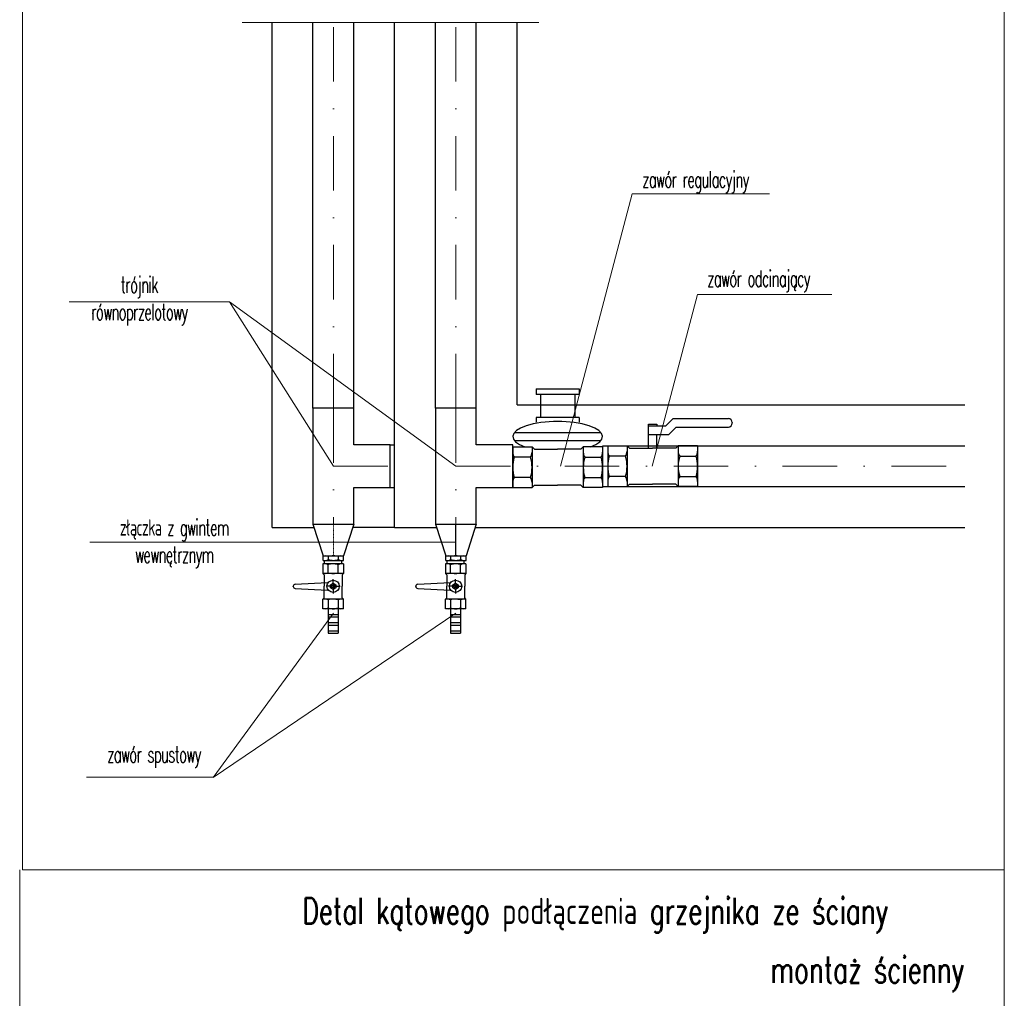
# Model space of a CAD drawing. Header units: millimetres. Extents: x -573548 to 674770, y -210017 to -47794.
# Tile 230 of 234: x 142775 to 146392, y -90284 to -86688. Entities that reach past the tile are written whole.
import ezdxf
from ezdxf.lldxf.tags import DXFTag

# ---------------------------------------------------------------- set-up
doc = ezdxf.new("R2010")
doc.units = ezdxf.units.MM
doc.linetypes.add('AUSGEZOGEN', pattern=[0])
doc.linetypes.add('DASHDOT', pattern=[1, 0.5, -0.25, 0, -0.25])
for name, color, linetype, lineweight in [('000_txt', 7, 'Continuous', 13), ('_WENT_OPIS', 7, 'Continuous', 13), ('FLUID-CO_z-SYM', 7, 'Continuous', 9), ('FLUID-Powrót', 7, 'Continuous', 30), ('FLUID-Zasilanie', 7, 'Continuous', 30)]:
    doc.layers.add(name, color=color, linetype=linetype, lineweight=lineweight)
doc.layers.add('IS_Zasilanie', color=1, linetype='SOLID', lineweight=30, true_color=0xff0000)
doc.styles.add('opis', font='romans.shx')
doc.styles.add('RomanS', font='romans.shx', dxfattribs={"width": 0.8})
tags = doc.linetypes.add('DASH', pattern=[15, 10, -5]).pattern_tags.tags
tags[6:7] = [DXFTag(74, 4), DXFTag(75, 0), DXFTag(340, '0'), DXFTag(46, 0.0), DXFTag(50, 0.0), DXFTag(44, 0.0), DXFTag(45, 0.0)]
tags[4:5] = [DXFTag(74, 4), DXFTag(75, 0), DXFTag(340, '0'), DXFTag(46, 0.0), DXFTag(50, 0.0), DXFTag(44, 0.0), DXFTag(45, 0.0)]
tags = doc.linetypes.add('SOLID', pattern=[10, 10, 0]).pattern_tags.tags
tags[6:7] = [DXFTag(74, 4), DXFTag(75, 0), DXFTag(340, '0'), DXFTag(46, 0.0), DXFTag(50, 0.0), DXFTag(44, 0.0), DXFTag(45, 0.0)]
tags[4:5] = [DXFTag(74, 4), DXFTag(75, 0), DXFTag(340, '0'), DXFTag(46, 0.0), DXFTag(50, 0.0), DXFTag(44, 0.0), DXFTag(45, 0.0)]

msp = doc.modelspace()

# ---------------------------------------------------------------- linework, layer by layer
at = {"color": 7, "lineweight": 9, "elevation": 126}
msp.add_lwpolyline([(146392.2, -89812.1), (142785.5, -89812.1), (142785.5, -86093.4), (146392.2, -86093.4)], close=True, dxfattribs=at)
at = {"color": 7, "lineweight": 9, "elevation": 0}
msp.add_lwpolyline([(146392.2, -89812.1), (146392.2, -93796.5), (142775.2, -93796.5), (142775.2, -89812.1)], dxfattribs=at)
at = {"layer": '000_txt', "elevation": 126}
for points in [[(143592.6, -86698.8), (144682.6, -86698.8)], [(145025.2, -87328.4), (144761.3, -88328.7)], [(145025.2, -87328.4), (145529.7, -87328.4)], [(145265.6, -87697.8), (145099.1, -88328.7)], [(145265.6, -87697.8), (145759.1, -87697.8)], [(142957.2, -87725.1), (143545.6, -87725.1)], [(143545.6, -87725.1), (144377.6, -88328.7)], [(143545.6, -87725.1), (143927.6, -88328.7)], [(143032.3, -88607.6), (144377.5, -88607.6)], [(143485.6, -89472.2), (144377.6, -88868.6)], [(143485.6, -89472.2), (143927.6, -88868.6)], [(143020.6, -89471.5), (143488.6, -89471.5)]]:
    msp.add_lwpolyline(points, dxfattribs=at)
at = {"layer": 'FLUID-CO_z-SYM', "linetype": 'DASHDOT', "lineweight": 15, "ltscale": 400}
for p, q in [((143927.5, -88116.1, 126), (143927.5, -86698.8, 120.4)), ((144377.5, -88116.1, 126), (144377.5, -86698.8, 126)), ((144377.6, -88328.7, 126), (146246.6, -88328.7, 126))]:
    msp.add_line(p, q, dxfattribs=at)
at = {"layer": 'FLUID-CO_z-SYM', "linetype": 'DASHDOT', "lineweight": 15, "ltscale": 5}
msp.add_line((143927.5, -88657.8, 126), (143927.5, -88541.2, 126), dxfattribs=at)
at = {"layer": 'FLUID-CO_z-SYM', "linetype": 'DASHDOT', "lineweight": 15, "ltscale": 400, "elevation": 126}
for points in [[(143927.6, -88116.1), (143927.5, -88541.2)], [(144377.6, -88116.1), (144377.5, -88541.2)], [(143927.6, -88328.7), (144152.6, -88328.5)]]:
    msp.add_lwpolyline(points, dxfattribs=at)
at = {"layer": 'FLUID-Powrót', "color": 142, "linetype": 'DASH', "ltscale": 10}
for p, q in [((144152.6, -88553.7, 89.6), (144152.6, -86698.8, 96.8)), ((144302.6, -88116.1, 126), (144302.6, -86698.8, 126)), ((144452.6, -88116.1, 126), (144452.6, -86698.8, 126)), ((144602.6, -88103.7, 126), (144602.6, -86698.8, 126)), ((144672.8, -88044.6, 126), (144672.8, -88065.7, 126)), ((144687.8, -88065.7, 126), (144687.8, -88150, 126)), ((144814.9, -88065.7, 126), (144814.9, -88150, 126)), ((144829.9, -88044.6, 126), (144829.9, -88065.7, 126)), ((144602.6, -88103.7, 88.3), (146246.6, -88103.7, 95.2)), ((144672.8, -88150, 126), (144672.8, -88167, 126)), ((144829.9, -88150, 126), (144829.9, -88167, 126)), ((144916.4, -88253.7, 126), (146246.6, -88253.7, 126)), ((144935.3, -88253.7, 126), (144935.3, -88403.7, 126)), ((144586.4, -88257.4, 126), (144657.4, -88257.4, 126)), ((144586.4, -88257.4, 126), (144586.4, -88407.4, 126)), ((144586.4, -88258.8, 126), (144586.4, -88407.4, 126)), ((144657.4, -88257.4, 126), (144666.4, -88266.4, 126)), ((144657.4, -88257.4, 126), (144657.4, -88407.4, 126)), ((144657.4, -88258.8, 126), (144657.4, -88407.4, 126)), ((144666.4, -88266.4, 126), (144751.4, -88266.4, 126)), ((144836.4, -88266.4, 126), (144751.4, -88266.4, 126)), ((144845.4, -88257.4, 126), (144836.4, -88266.4, 126)), ((144916.4, -88257.4, 126), (144845.4, -88257.4, 126)), ((144845.4, -88257.4, 126), (144845.4, -88407.4, 126)), ((144916.4, -88257.4, 126), (144916.4, -88407.4, 126)), ((144935.3, -88255.1, 126), (144935.3, -88403.7, 126)), ((144651.6, -88296, 126), (144592.1, -88296, 126)), ((144851.1, -88296, 126), (144910.6, -88296, 126)), ((144916.4, -88354.7, 126), (144916.4, -88407.4, 126)), ((144651.6, -88370.3, 126), (144592.1, -88370.3, 126)), ((144657.4, -88407.4, 126), (144666.4, -88398.4, 126)), ((144666.4, -88398.4, 126), (144751.4, -88398.4, 126)), ((144836.4, -88398.4, 126), (144751.4, -88398.4, 126)), ((144845.4, -88407.4, 126), (144836.4, -88398.4, 126)), ((144851.1, -88370.3, 126), (144910.6, -88370.3, 126)), ((144586.4, -88407.4, 126), (144657.4, -88407.4, 126)), ((144916.4, -88407.4, 126), (144845.4, -88407.4, 126)), ((144916.4, -88403.7, 126), (146246.6, -88403.7, 126)), ((144377.5, -88657.8, 126), (144377.5, -88541.2, 126)), ((144152.6, -88553.7, 126), (144306.7, -88553.7, 126)), ((144448.6, -88553.7, 126), (146246.6, -88553.7, 126)), ((144414.4, -88687.5, 126), (144339.4, -88687.5, 126)), ((144339.4, -88687.5, 126), (144339.4, -88723, 126)), ((144340.5, -88674.7, 126), (144340.5, -88657.8, 126)), ((144340.5, -88657.8, 126), (144414.8, -88657.8, 126)), ((144340.5, -88674.7, 126), (144414.8, -88674.7, 126)), ((144345, -88687.5, 126), (144345, -88674.7, 126)), ((144359.1, -88671.8, 126), (144359.1, -88660.7, 126)), ((144396.2, -88671.8, 126), (144396.2, -88660.7, 126)), ((144408.4, -88687.5, 126), (144408.4, -88674.7, 126)), ((144414.4, -88687.5, 126), (144414.4, -88723, 126)), ((144414.8, -88674.7, 126), (144414.8, -88657.8, 126)), ((144414.4, -88723, 126), (144339.4, -88723, 126)), ((144339.4, -88723, 126), (144343.9, -88727.5, 126)), ((144358, -88720.2, 126), (144358, -88690.4, 126)), ((144395.1, -88720.2, 126), (144395.1, -88690.4, 126)), ((144414.4, -88723, 126), (144409.9, -88727.5, 126)), ((144237.4, -88762.2, 126), (144356.1, -88756, 126)), ((144343.9, -88727.5, 126), (144343.9, -88770, 126)), ((144366.8, -88764.4, 126), (144376.5, -88758.8, 126)), ((144376.5, -88757.7, 126), (144376.5, -88744.2, 126)), ((144376.5, -88758.8, 126), (144386.3, -88764.4, 126)), ((144376.5, -88762.2, 126), (144376.5, -88759.9, 126)), ((144409.9, -88727.5, 126), (144409.9, -88770, 126)), ((144230.3, -88770.8, 126), (144230.3, -88769.7, 126)), ((144237.4, -88777.9, 126), (144356.1, -88784.1, 126)), ((144343.9, -88812.5, 126), (144343.9, -88770, 126)), ((144364.2, -88770, 126), (144350.7, -88770, 126)), ((144368.7, -88770, 126), (144366.4, -88770, 126)), ((144366.8, -88775.7, 126), (144366.8, -88764.4, 126)), ((144376.5, -88781.3, 126), (144366.8, -88775.7, 126)), ((144376.5, -88770, 126), (144370.9, -88770, 126)), ((144376.5, -88770, 126), (144376.5, -88764.4, 126)), ((144376.5, -88770, 126), (144376.5, -88775.7, 126)), ((144376.5, -88770, 126), (144382.2, -88770, 126)), ((144386.3, -88775.7, 126), (144376.5, -88781.3, 126)), ((144376.5, -88777.9, 126), (144376.5, -88780.2, 126)), ((144376.5, -88782.4, 126), (144376.5, -88795.9, 126)), ((144384.4, -88770, 126), (144386.7, -88770, 126)), ((144386.3, -88764.4, 126), (144386.3, -88775.7, 126)), ((144388.9, -88770, 126), (144402.4, -88770, 126)), ((144409.9, -88812.5, 126), (144409.9, -88770, 126)), ((144339.4, -88817, 126), (144343.9, -88812.5, 126)), ((144339.4, -88852.5, 126), (144339.4, -88817, 126)), ((144359.2, -88817, 126), (144339.4, -88817, 126)), ((144377.6, -88817, 126), (144339.4, -88817, 126)), ((144358, -88819.9, 126), (144358, -88849.7, 126)), ((144413.7, -88817, 126), (144377.6, -88817, 126)), ((144414.4, -88817, 126), (144394.6, -88817, 126)), ((144395.1, -88819.9, 126), (144395.1, -88849.7, 126)), ((144414.4, -88817, 126), (144409.9, -88812.5, 126)), ((144414.4, -88852.5, 126), (144414.4, -88817, 126)), ((144377.6, -88852.5, 126), (144339.4, -88852.5, 126)), ((144377.6, -88852.5, 126), (144339.4, -88852.5, 126)), ((144377.6, -88852.5, 126), (144348.7, -88852.5, 126)), ((144377.6, -88852.5, 126), (144348.7, -88852.5, 126)), ((144358, -88852.5, 126), (144358, -88942.5, 126)), ((144414.4, -88852.5, 126), (144377.6, -88852.5, 126)), ((144404.9, -88852.5, 126), (144377.6, -88852.5, 126)), ((144404.4, -88852.5, 126), (144377.6, -88852.5, 126)), ((144413.7, -88852.5, 126), (144390.9, -88852.5, 126)), ((144395.1, -88852.5, 126), (144395.1, -88942.5, 126))]:
    msp.add_line(p, q, dxfattribs=at)
at = {"layer": 'FLUID-Powrót', "color": 142, "linetype": 'DASH', "ltscale": 10, "elevation": 126}
for points in [[(144672.8, -88044.6), (144829.9, -88044.6)], [(144829.9, -88065.7), (144672.8, -88065.7)], [(144302.6, -88116.1), (144302.6, -88541.2), (144452.6, -88541.2), (144452.6, -88407.4), (144586.4, -88407.4), (144586.4, -88249.9), (144452.6, -88249.9), (144452.6, -88116.1), (144302.6, -88116.1)], [(144829.9, -88150), (144672.8, -88150)], [(144592.8, -88204.7), (144909.9, -88204.7)], [(144592.8, -88234.7), (144909.9, -88234.7)], [(144302.6, -88541.2), (144340.5, -88657.8)], [(144452.6, -88541.2), (144414.8, -88657.8)], [(144358, -88873.5), (144395.1, -88873.5)], [(144358, -88882.5), (144395.1, -88882.5)], [(144358, -88903.5), (144395.1, -88903.5)], [(144358, -88912.5), (144395.1, -88912.5)], [(144358, -88933.5), (144395.1, -88933.5)], [(144358, -88942.5), (144395.1, -88942.5)]]:
    msp.add_lwpolyline(points, dxfattribs=at)
at = {"layer": 'FLUID-Powrót', "color": 142, "linetype": 'DASH', "ltscale": 10}
for radius in [22.5, 6]:
    msp.add_circle((144376.5, -88770, 126), radius, dxfattribs=at)
for centre, radius, start, end in [((144619.2, -88277.4, 126), 32.9, 180, 214.3843), ((144624.5, -88277.4, 126), 32.9, 325.6157, 0), ((144878.3, -88277.4, 126), 32.9, 180, 214.3843), ((144883.5, -88277.4, 126), 32.9, 325.6157, 0), ((144968.2, -88273.7, 126), 32.9, 180, 214.3843), ((144709.3, -88333.1, 126), 122.9, 162.4121, 180), ((144534.5, -88333.1, 126), 122.9, 0, 17.5879), ((144968.3, -88333.1, 126), 122.9, 162.4121, 180), ((144793.5, -88333.1, 126), 122.9, 0, 17.5879), ((145058.2, -88329.4, 126), 122.9, 162.4121, 180), ((144709.3, -88333.1, 126), 122.9, 180, 197.5879), ((144534.5, -88333.1, 126), 122.9, 342.4121, 0), ((144968.3, -88333.1, 126), 122.9, 180, 197.5879), ((144793.5, -88333.1, 126), 122.9, 342.4121, 0), ((145058.2, -88329.4, 126), 122.9, 180, 197.5879), ((144619.2, -88388.8, 126), 32.9, 145.6157, 180), ((144624.5, -88388.8, 126), 32.9, 0, 34.3843), ((144878.3, -88388.8, 126), 32.9, 145.6157, 180), ((144883.5, -88388.8, 126), 32.9, 0, 34.3843), ((144968.2, -88385.1, 126), 32.9, 145.6157, 180), ((144348.7, -88704, 126), 16.4, 55.6157, 90), ((144349.8, -88674.3, 126), 16.4, 55.6157, 90), ((144349.8, -88658.3, 126), 16.4, 270, 304.3843), ((144376.5, -88749, 126), 61.4, 90, 107.5879), ((144377.6, -88719.3, 126), 61.4, 90, 107.5879), ((144377.6, -88613.3, 126), 61.4, 252.412, 270), ((144376.5, -88749, 126), 61.4, 72.4121, 90), ((144377.6, -88719.3, 126), 61.4, 72.412, 90), ((144377.6, -88613.3, 126), 61.4, 270, 287.588), ((144377.6, -88719.3, 126), 61.4, 72.4121, 80.8182), ((144404.4, -88704, 126), 16.4, 90, 124.3843), ((144405.5, -88674.3, 126), 16.4, 90, 124.3843), ((144405.5, -88658.3, 126), 16.4, 235.6157, 270), ((144348.7, -88706.6, 126), 16.4, 270, 304.3843), ((144376.5, -88661.6, 126), 61.4, 252.4121, 270), ((144376.5, -88661.6, 126), 61.4, 270, 287.5879), ((144404.4, -88706.6, 126), 16.4, 235.6157, 270), ((144355.7, -88748.5, 126), 7.5, 272.983, 314.1005), ((144237.8, -88769.7, 126), 7.5, 92.983, 180), ((144237.8, -88770.4, 126), 7.5, 180, 267.017), ((144355.7, -88791.6, 126), 7.5, 45.8995, 87.017), ((144348.7, -88833.5, 126), 16.4, 55.6157, 90), ((144376.5, -88878.5, 126), 61.4, 88.9689, 107.5879), ((144376.5, -88878.5, 126), 61.4, 72.412, 88.9689), ((144404.4, -88833.5, 126), 16.4, 90, 124.3843), ((144348.7, -88836.1, 126), 16.4, 270, 304.3843), ((144376.5, -88791.1, 126), 61.4, 252.412, 271.0311), ((144376.5, -88791.1, 126), 61.4, 271.0311, 287.5879), ((144404.4, -88836.1, 126), 16.4, 235.6157, 270)]:
    msp.add_arc(centre, radius, start, end, dxfattribs=at)
msp.add_ellipse((144751.4, -88219.7, 126), major_axis=(-164.8, 0), ratio=0.334648, start_param=2.389776, end_param=7.035002, dxfattribs=at)
at = {"layer": 'FLUID-Zasilanie', "color": 11, "linetype": 'Continuous'}
for p, q in [((143702.6, -88553.7, 88.5), (143702.6, -86698.8, 88.5)), ((143852.6, -88116.1, 88.5), (143852.6, -86698.8, 88.5)), ((144002.6, -88116.1, 88.5), (144002.6, -86698.8, 88.5)), ((143702.6, -88553.7, 126), (143856.7, -88553.7, 126)), ((143964.4, -88687.5, 126), (143889.4, -88687.5, 126)), ((143889.4, -88687.5, 126), (143889.4, -88723, 126)), ((143890.5, -88674.7, 126), (143890.5, -88657.8, 126)), ((143890.5, -88657.8, 126), (143964.8, -88657.8, 126)), ((143890.5, -88674.7, 126), (143964.8, -88674.7, 126)), ((143895, -88687.5, 126), (143895, -88674.7, 126)), ((143909.1, -88671.8, 126), (143909.1, -88660.7, 126)), ((143946.2, -88671.8, 126), (143946.2, -88660.7, 126)), ((143958.4, -88687.5, 126), (143958.4, -88674.7, 126)), ((143964.4, -88687.5, 126), (143964.4, -88723, 126)), ((143964.8, -88674.7, 126), (143964.8, -88657.8, 126)), ((143964.4, -88723, 126), (143889.4, -88723, 126)), ((143889.4, -88723, 126), (143893.9, -88727.5, 126)), ((143908, -88720.2, 126), (143908, -88690.4, 126)), ((143945.1, -88720.2, 126), (143945.1, -88690.4, 126)), ((143964.4, -88723, 126), (143959.9, -88727.5, 126)), ((143787.4, -88762.2, 126), (143906.1, -88756, 126)), ((143893.9, -88727.5, 126), (143893.9, -88770, 126)), ((143916.8, -88764.4, 126), (143926.5, -88758.8, 126)), ((143926.5, -88757.7, 126), (143926.5, -88744.2, 126)), ((143926.5, -88758.8, 126), (143936.3, -88764.4, 126)), ((143926.5, -88762.2, 126), (143926.5, -88759.9, 126)), ((143959.9, -88727.5, 126), (143959.9, -88770, 126)), ((143780.3, -88770.8, 126), (143780.3, -88769.7, 126)), ((143787.4, -88777.9, 126), (143906.1, -88784.1, 126)), ((143893.9, -88812.5, 126), (143893.9, -88770, 126)), ((143914.2, -88770, 126), (143900.7, -88770, 126)), ((143918.7, -88770, 126), (143916.4, -88770, 126)), ((143916.8, -88775.7, 126), (143916.8, -88764.4, 126)), ((143926.5, -88781.3, 126), (143916.8, -88775.7, 126)), ((143926.5, -88770, 126), (143920.9, -88770, 126)), ((143926.5, -88770, 126), (143926.5, -88764.4, 126)), ((143926.5, -88770, 126), (143926.5, -88775.7, 126)), ((143926.5, -88770, 126), (143932.2, -88770, 126)), ((143936.3, -88775.7, 126), (143926.5, -88781.3, 126)), ((143926.5, -88777.9, 126), (143926.5, -88780.2, 126)), ((143926.5, -88782.4, 126), (143926.5, -88795.9, 126)), ((143934.4, -88770, 126), (143936.7, -88770, 126)), ((143936.3, -88764.4, 126), (143936.3, -88775.7, 126)), ((143938.9, -88770, 126), (143952.4, -88770, 126)), ((143959.9, -88812.5, 126), (143959.9, -88770, 126)), ((143889.4, -88817, 126), (143893.9, -88812.5, 126)), ((143889.4, -88852.5, 126), (143889.4, -88817, 126)), ((143909.2, -88817, 126), (143889.4, -88817, 126)), ((143927.6, -88817, 126), (143889.4, -88817, 126)), ((143908, -88819.9, 126), (143908, -88849.7, 126)), ((143963.7, -88817, 126), (143927.6, -88817, 126)), ((143964.4, -88817, 126), (143944.6, -88817, 126)), ((143945.1, -88819.9, 126), (143945.1, -88849.7, 126)), ((143964.4, -88817, 126), (143959.9, -88812.5, 126)), ((143964.4, -88852.5, 126), (143964.4, -88817, 126)), ((143927.6, -88852.5, 126), (143889.4, -88852.5, 126)), ((143927.6, -88852.5, 126), (143889.4, -88852.5, 126)), ((143927.6, -88852.5, 126), (143898.7, -88852.5, 126)), ((143927.6, -88852.5, 126), (143898.7, -88852.5, 126)), ((143908, -88852.5, 126), (143908, -88942.5, 126)), ((143964.4, -88852.5, 126), (143927.6, -88852.5, 126)), ((143954.9, -88852.5, 126), (143927.6, -88852.5, 126)), ((143954.4, -88852.5, 126), (143927.6, -88852.5, 126)), ((143963.7, -88852.5, 126), (143940.9, -88852.5, 126)), ((143945.1, -88852.5, 126), (143945.1, -88942.5, 126))]:
    msp.add_line(p, q, dxfattribs=at)
at = {"layer": 'FLUID-Zasilanie', "color": 11, "linetype": 'Continuous', "elevation": 126}
for points in [[(143852.6, -88116.1), (143852.6, -88541.2), (144002.6, -88541.2), (144002.6, -88407.4), (144136.4, -88407.4), (144136.4, -88249.9), (144002.6, -88249.9), (144002.6, -88116.1), (143852.6, -88116.1)], [(144136.4, -88249.9), (144152.6, -88249.8)], [(144136.4, -88407.4), (144152.6, -88407.3)], [(143852.6, -88541.2), (143890.5, -88657.8)], [(144002.6, -88541.2), (143964.8, -88657.8)], [(144152.6, -88553.7), (143998.6, -88553.7)], [(143908, -88873.5), (143945.1, -88873.5)], [(143908, -88882.5), (143945.1, -88882.5)], [(143908, -88903.5), (143945.1, -88903.5)], [(143908, -88912.5), (143945.1, -88912.5)], [(143908, -88933.5), (143945.1, -88933.5)], [(143908, -88942.5), (143945.1, -88942.5)]]:
    msp.add_lwpolyline(points, dxfattribs=at)
at = {"layer": 'FLUID-Zasilanie', "color": 11, "linetype": 'Continuous'}
for radius in [22.5, 6]:
    msp.add_circle((143926.5, -88770, 126), radius, dxfattribs=at)
for centre, radius, start, end in [((143898.7, -88704, 126), 16.4, 55.6157, 90), ((143899.8, -88674.3, 126), 16.4, 55.6157, 90), ((143899.8, -88658.3, 126), 16.4, 270, 304.3843), ((143926.5, -88749, 126), 61.4, 90, 107.5879), ((143927.6, -88719.3, 126), 61.4, 90, 107.5879), ((143927.6, -88613.3, 126), 61.4, 252.412, 270), ((143926.5, -88749, 126), 61.4, 72.4121, 90), ((143927.6, -88719.3, 126), 61.4, 72.412, 90), ((143927.6, -88613.3, 126), 61.4, 270, 287.588), ((143927.6, -88719.3, 126), 61.4, 72.4121, 80.8182), ((143954.4, -88704, 126), 16.4, 90, 124.3843), ((143955.5, -88674.3, 126), 16.4, 90, 124.3843), ((143955.5, -88658.3, 126), 16.4, 235.6157, 270), ((143898.7, -88706.6, 126), 16.4, 270, 304.3843), ((143926.5, -88661.6, 126), 61.4, 252.4121, 270), ((143926.5, -88661.6, 126), 61.4, 270, 287.5879), ((143954.4, -88706.6, 126), 16.4, 235.6157, 270), ((143905.7, -88748.5, 126), 7.5, 272.983, 314.1005), ((143787.8, -88769.7, 126), 7.5, 92.983, 180), ((143787.8, -88770.4, 126), 7.5, 180, 267.017), ((143905.7, -88791.6, 126), 7.5, 45.8995, 87.017), ((143898.7, -88833.5, 126), 16.4, 55.6157, 90), ((143926.5, -88878.5, 126), 61.4, 88.9689, 107.5879), ((143926.5, -88878.5, 126), 61.4, 72.412, 88.9689), ((143954.4, -88833.5, 126), 16.4, 90, 124.3843), ((143898.7, -88836.1, 126), 16.4, 270, 304.3843), ((143926.5, -88791.1, 126), 61.4, 252.412, 271.0311), ((143926.5, -88791.1, 126), 61.4, 271.0311, 287.5879), ((143954.4, -88836.1, 126), 16.4, 235.6157, 270)]:
    msp.add_arc(centre, radius, start, end, dxfattribs=at)
at = {"layer": 'IS_Zasilanie', "linetype": 'AUSGEZOGEN'}
for p, q in [((145392.9, -88167.8, 126), (145392.9, -88170, 126)), ((144935.3, -88253.7, 126), (145006.3, -88253.7, 126)), ((145006.3, -88253.7, 126), (145015.3, -88262.7, 126)), ((145006.3, -88253.7, 126), (145006.3, -88403.7, 126)), ((145194.4, -88253.7, 126), (145185.4, -88262.7, 126)), ((145265.3, -88253.7, 126), (145194.4, -88253.7, 126)), ((145194.4, -88253.7, 126), (145194.4, -88403.7, 126)), ((145265.3, -88253.7, 126), (145265.3, -88403.7, 126)), ((145006.3, -88255.1, 126), (145006.3, -88403.7, 126)), ((145015.3, -88262.7, 126), (145100.3, -88262.7, 126)), ((145185.4, -88262.7, 126), (145100.3, -88262.7, 126)), ((145000.6, -88292.3, 126), (144941.1, -88292.3, 126)), ((145200.1, -88292.3, 126), (145259.6, -88292.3, 126)), ((145265.3, -88351, 126), (145265.3, -88403.7, 126)), ((145000.6, -88366.5, 126), (144941.1, -88366.5, 126)), ((145006.3, -88403.7, 126), (145015.3, -88394.7, 126)), ((145015.3, -88394.7, 126), (145100.3, -88394.7, 126)), ((145185.4, -88394.7, 126), (145100.3, -88394.7, 126)), ((145194.4, -88403.7, 126), (145185.4, -88394.7, 126)), ((145200.1, -88366.5, 126), (145259.6, -88366.5, 126)), ((144935.3, -88403.7, 126), (145006.3, -88403.7, 126)), ((145265.3, -88403.7, 126), (145194.4, -88403.7, 126))]:
    msp.add_line(p, q, dxfattribs=at)
at = {"layer": 'IS_Zasilanie', "linetype": 'AUSGEZOGEN', "elevation": 126}
for points in [[(145085.3, -88180.2), (145149.1, -88180.2), (145175.7, -88153.5), (145378.6, -88153.5)], [(145085.3, -88180.2), (145085.3, -88174.1), (145115.3, -88174.1), (145115.3, -88180.2)], [(145085.3, -88262.7), (145085.3, -88180.2)], [(145085.3, -88211.7), (145160, -88211.7), (145186.7, -88185), (145378.6, -88185)], [(145115.3, -88262.7), (145115.3, -88211.7)]]:
    msp.add_lwpolyline(points, dxfattribs=at)
at = {"layer": 'IS_Zasilanie', "linetype": 'AUSGEZOGEN'}
for centre, radius, start, end in [((145377.9, -88168.5, 126), 15, 0, 87.017), ((145377.9, -88170, 126), 15, 272.983, 0), ((144973.5, -88273.7, 126), 32.9, 325.6157, 0), ((145227.2, -88273.7, 126), 32.9, 180, 214.3843), ((145232.5, -88273.7, 126), 32.9, 325.6157, 0), ((144883.5, -88329.4, 126), 122.9, 0, 17.5879), ((145317.2, -88329.4, 126), 122.9, 162.4121, 180), ((145142.5, -88329.4, 126), 122.9, 0, 17.5879), ((144883.5, -88329.4, 126), 122.9, 342.4121, 0), ((145317.2, -88329.4, 126), 122.9, 180, 197.5879), ((145142.5, -88329.4, 126), 122.9, 342.4121, 0), ((144973.5, -88385.1, 126), 32.9, 0, 34.3843), ((145227.2, -88385.1, 126), 32.9, 145.6157, 180), ((145232.5, -88385.1, 126), 32.9, 0, 34.3843)]:
    msp.add_arc(centre, radius, start, end, dxfattribs=at)

# ---------------------------------------------------------------- texts
at = {"color": 7, "lineweight": 9, "style": 'RomanS', "width": 0.7}
for s, p in [('Detal kątowego podłączenia grzejnika ze ściany', (143813.8, -90010.5)), ('montaż ścienny', (145533.2, -90226.4))]:
    msp.add_text(s, height=96, dxfattribs=at).set_placement(p)
at = {"layer": '_WENT_OPIS', "lineweight": 9, "ltscale": 100, "char_height": 60, "width": 1305.244, "attachment_point": 5, "style": 'opis'}
for s, insert in [('{\\W0.6;\\T0.9;zawór regulacyjny}', (145257.7, -87285.1, 126)), ('\\T0.9;\\W0.6;trójnik \\Prównoprzelotowy', (143214.3, -87721.9, 126)), ('{\\W0.6;\\T0.9;zawór odcinający}', (145489.6, -87649.4, 126)), ('\\T0.9;\\W0.6;złączka z gwintem \\Pwewnętrznym', (143342, -88613.9, 126)), ('{\\W0.6;\\T0.9;zawór spustowy}', (143268.5, -89397.3, 126))]:
    msp.add_mtext(s, dxfattribs=dict(at, insert=insert))

doc.saveas('drawing.dxf')
